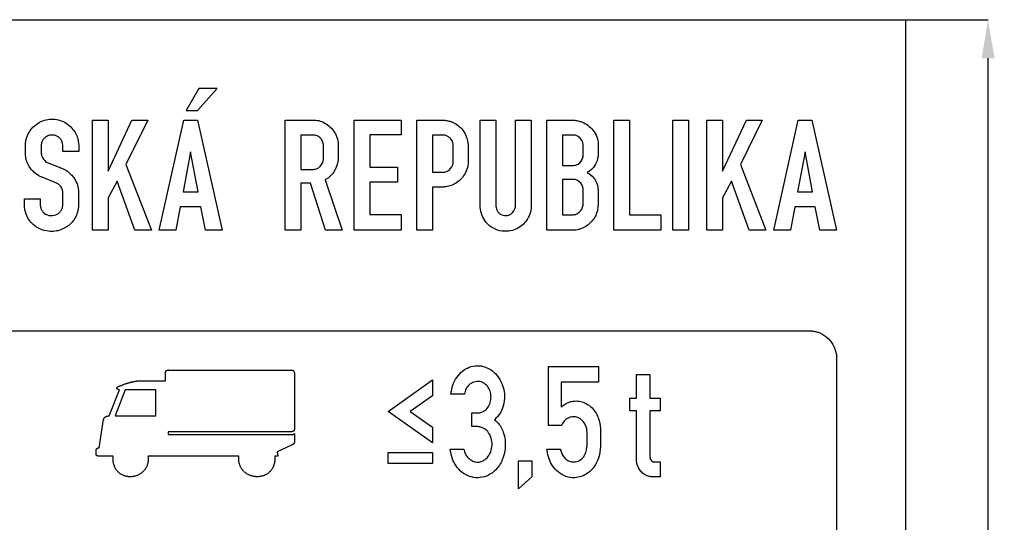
# Model space of a CAD drawing. Header units: millimetres. Extents: x -411 to 11679, y -762 to 3466.
# Tile 19 of 19: x 9892 to 11679, y 2312 to 3225. Entities that reach past the tile are written whole.
import ezdxf

# ---------------------------------------------------------------- set-up
doc = ezdxf.new("R2010")
doc.units = ezdxf.units.MM
doc.header["$LTSCALE"] = 5
doc.layers.add('Kóty', color=2, linetype='Continuous')
doc.layers.add('Značka', color=7, linetype='Continuous')
doc.styles.get("Standard").update_dxf_attribs({"font": 'romand.shx', "height": 60})
doc.dimstyles.get("Standard").update_dxf_attribs({"dimtxt": 60, "dimasz": 70, "dimexe": 0.18, "dimexo": 0.0625, "dimgap": 30, "dimtad": 1, "dimdec": 0, "dimzin": 0, "dimdsep": 46, "dimtxsty": 'Standard', "dimcen": 0.09, "dimadec": 0, "dimazin": 0, "dimtfac": 1, "dimtdec": 0, "dimtofl": 0, "dimtmove": 0, "dimatfit": 3, "dimfxl": 1, "dimtolj": 1, "dimtzin": 0, "dimarcsym": 0})

# ---------------------------------------------------------------- blocks, each defined once
blk = doc.blocks.new('*D21')
at = {"layer": 'Defpoints', "color": 0, "transparency": 16777216}
for p in [(11500, 3225), (11650, 3225), (11500, 0)]:
    blk.add_point(p, dxfattribs=at)
at = {"layer": 'Kóty', "color": 0, "lineweight": -2, "transparency": 16777216}
for p, q in [((11500.1, 3225), (11650.2, 3225)), ((11650, 70), (11650, 3155)), ((11500.1, 0), (11650.2, 0))]:
    blk.add_line(p, q, dxfattribs=at)
at = {"layer": 'Kóty', "color": 0, "transparency": 16777216}
for points in [[(11638.3, 3155), (11661.7, 3155), (11650, 3225)], [(11638.3, 70), (11661.7, 70), (11650, 0)]]:
    blk.add_solid(points, dxfattribs=at)
at = {"layer": 'Kóty', "color": 0, "transparency": 16777216, "insert": (11590, 1612.5), "char_height": 60, "attachment_point": 5, "rotation": 90}
blk.add_mtext('\\A1;min 3200', dxfattribs=at)

msp = doc.modelspace()

# ---------------------------------------------------------------- linework, layer by layer
at = {"layer": 'Značka', "color": 5}
for points in [[(9000, 0), (9000, 3225), (11500, 3225), (11500, 0), (9000, 0)], [(10194.08, 3060.32), (10214.64, 3060.32), (10250, 3099.76), (10216.72, 3099.76), (10194.08, 3060.32)], [(10023.77, 2842.52), (10023.77, 3042.5), (10052.33, 3042.5), (10052.33, 2949.81), (10095.42, 3042.5), (10124.19, 3042.5), (10084.5, 2962.17), (10130.98, 2842.52), (10100.5, 2842.52), (10068.42, 2931.65), (10052.33, 2901.6), (10052.33, 2842.52), (10023.77, 2842.52)], [(10145.15, 2842.5), (10189.5, 3042.52), (10214.54, 3042.52), (10259.27, 2842.5), (10228.85, 2842.5), (10220.56, 2885.31), (10183.33, 2885.31), (10175.27, 2842.5), (10145.15, 2842.5)], [(10498.96, 2842.5), (10498.96, 3042.5), (10584.54, 3042.5), (10584.54, 3016), (10527.36, 3016), (10527.36, 2956.94), (10577.46, 2956.94), (10577.46, 2930.15), (10527.36, 2930.15), (10527.36, 2871.02), (10584.54, 2871.02), (10584.54, 2842.5), (10498.96, 2842.5)], [(10970.25, 2842.5), (10970.25, 3042.5), (10998.84, 3042.5), (10998.84, 2870.85), (11055.98, 2870.85), (11055.98, 2842.5), (10970.25, 2842.5)], [(11077.65, 2842.5), (11077.65, 3042.5), (11106.17, 3042.5), (11106.17, 2842.5), (11077.65, 2842.5)], [(11139.5, 2842.52), (11139.5, 3042.5), (11168.06, 3042.5), (11168.06, 2949.81), (11211.15, 3042.5), (11239.92, 3042.5), (11200.23, 2962.17), (11246.71, 2842.52), (11216.23, 2842.52), (11184.15, 2931.65), (11168.06, 2901.6), (11168.06, 2842.52), (11139.5, 2842.52)], [(11260.88, 2842.5), (11305.23, 3042.52), (11330.27, 3042.52), (11375, 2842.5), (11344.59, 2842.5), (11336.29, 2885.31), (11299.06, 2885.31), (11291, 2842.5), (11260.88, 2842.5)], [(10188.42, 2912.17), (10215.75, 2912.17), (10202, 2985.21), (10188.42, 2912.17)], [(11304.15, 2912.17), (11331.48, 2912.17), (11317.73, 2985.21), (11304.15, 2912.17)], [(10560.47, 2513.57), (10641.28, 2570.71), (10641.28, 2542.14), (10600.88, 2513.57), (10641.28, 2485), (10641.28, 2456.43), (10560.47, 2513.57)], [(10064.86, 2505.75), (10138.78, 2505.75), (10138.78, 2552.77), (10083.26, 2552.77), (10064.86, 2505.75)], [(10560.47, 2439.29), (10641.28, 2439.29), (10641.28, 2419.29), (10560.47, 2419.29), (10560.47, 2439.29)], [(10797.08, 2373.33), (10797.08, 2423.67), (10821.45, 2423.67), (10821.45, 2395), (10797.08, 2373.33)]]:
    msp.add_lwpolyline(points, dxfattribs=at)
for points in [[(9928.83, 2899.85), (9928.83, 2889.08), (9928.86, 2888.57), (9928.9, 2888.06), (9930.13, 2882.27, 0.080248), (9933, 2877.06, 0.0708683), (9936.39, 2873.49, 0.0684325), (9940.6, 2870.98, 0.0721905), (9945.92, 2869.46, 0.0598657), (9951.52, 2869.37, 0.0622926), (9957.08, 2870.49, 0.0805526), (9962.04, 2873.08, 0.0821689), (9966.07, 2877.09, 0.0728795), (9968.71, 2882.15), (9969.29, 2883.91), (9969.69, 2885.71), (9969.81, 2886.47), (9969.92, 2887.23), (9969.92, 2910.62), (9969.91, 2911.48), (9969.88, 2912.33), (9969.23, 2915.72), (9967.92, 2918.96), (9966.11, 2922.09), (9963.75, 2924.79), (9961.96, 2926.26), (9959.98, 2927.48), (9959.16, 2927.91), (9958.33, 2928.31), (9932.23, 2938.83), (9931.6, 2939.07), (9930.98, 2939.31, -0.0370573), (9926.32, 2941.6), (9921.98, 2944.5, -0.0476053), (9914.83, 2950.79, -0.0533213), (9909.08, 2958.4, -0.0616367), (9904.46, 2968.15, -0.062537), (9902.35, 2978.67), (9902.28, 2979.53), (9902.21, 2980.4), (9902.21, 2997.48), (9902.22, 2998.89), (9902.27, 3000.29, -0.0521523), (9903.47, 3007.78), (9906.06, 3014.98, -0.0592717), (9911.94, 3025.18, -0.064899), (9920.1, 3033.6, -0.0704785), (9930.78, 3040.29, -0.0690162), (9942.9, 3043.81, -0.0591332), (9953.53, 3044.4, -0.0594877), (9964, 3042.48, -0.0737138), (9976.34, 3036.86, -0.0723596), (9986.58, 3027.92, -0.0587282), (9992.91, 3019.09, -0.059685), (9996.98, 3009.08), (9998.03, 3004.76), (9998.63, 3000.35), (9998.7, 2999.39), (9998.77, 2998.42), (9998.77, 2985.42), (9970.19, 2985.42), (9970.19, 2996.23), (9970.13, 2996.79), (9970.06, 2997.35), (9969.49, 3000.82), (9968.4, 3004.15, 0.0841594), (9965.52, 3008.69, 0.0706332), (9961.35, 3012.21, 0.0669176), (9956.66, 3014.55, 0.0706457), (9951.54, 3015.52, 0.0968687), (9944.23, 3014.62, 0.0977263), (9937.73, 3011.02, 0.0803587), (9933.77, 3006.8, 0.0882019), (9931.46, 3001.6), (9931.03, 2999.64), (9930.77, 2997.65), (9930.71, 2997.04), (9930.65, 2996.44), (9930.65, 2983.56), (9930.69, 2983.05), (9930.73, 2982.54), (9931.44, 2978.67), (9932.85, 2974.98), (9934.73, 2971.79), (9937.19, 2969.02), (9938.77, 2967.67), (9940.5, 2966.54), (9941.13, 2966.2), (9941.77, 2965.87), (9963.44, 2957.19), (9964.12, 2956.86), (9964.81, 2956.54), (9969.49, 2954.53), (9974.08, 2952.37, -0.0464547), (9979.77, 2948.73), (9984.81, 2944.17, -0.0425651), (9990.12, 2937.81, -0.0477255), (9994.19, 2930.62, -0.0473601), (9997.02, 2922.69), (9998.42, 2914.4), (9998.48, 2913.73), (9998.54, 2913.06), (9998.54, 2887.69), (9998.49, 2887.15), (9998.44, 2886.6), (9997.74, 2880.98), (9996.54, 2875.44, -0.0699141), (9991.99, 2864.52, -0.0663753), (9984.63, 2855.15, -0.0600148), (9976.22, 2848.25, -0.0584959), (9966.48, 2843.54, -0.0603068), (9955.37, 2840.87, -0.0589014), (9943.9, 2840.9, -0.0774659), (9929.19, 2844.66, -0.0828738), (9916.4, 2852.83, -0.0708488), (9908.05, 2862.16, -0.0727228), (9902.71, 2873.37), (9901.12, 2879.55), (9900.29, 2885.85), (9900.24, 2886.51), (9900.19, 2887.17), (9900.19, 2899.85), (9928.83, 2899.85)], [(10373.56, 2842.52), (10373.56, 3042.5), (10426.02, 3042.5, -0.00252338), (10427.38, 3042.49, -0.00813019), (10428.73, 3042.46, -0.083772), (10440.21, 3039.91, -0.0686112), (10450.6, 3033.96, -0.0685451), (10459.78, 3025.39, -0.0720567), (10466.15, 3014.75), (10468.49, 3008.3), (10469.94, 3001.6), (10470.09, 3000.66), (10470.23, 2999.71), (10470.23, 2972.33), (10470.09, 2971.16), (10469.94, 2969.98), (10468.29, 2961.85), (10465.33, 2954.1), (10461.3, 2947.29, -0.045045), (10456.04, 2941.35), (10452.29, 2938.05), (10448.21, 2935.19), (10447.19, 2934.56), (10446.17, 2933.94), (10477.29, 2842.52), (10446.79, 2842.52), (10420, 2928.04), (10402.23, 2928.04), (10402.23, 2842.52), (10373.56, 2842.52)], [(10612.88, 2842.52), (10612.88, 3042.5), (10661.46, 3042.5), (10662.51, 3042.42), (10663.56, 3042.33, -0.0411789), (10671.17, 3040.99, -0.0447111), (10678.46, 3038.35, -0.0661202), (10688.18, 3032.48, -0.0645554), (10696.08, 3024.29), (10700.52, 3017.46), (10703.56, 3009.96), (10704.76, 3005.29), (10705.54, 3000.54), (10705.68, 2999.45), (10705.81, 2998.35), (10705.81, 2965.62), (10705.82, 2965.1), (10705.81, 2964.58, -0.0645518), (10704.59, 2956.35), (10701.54, 2948.48, -0.0589135), (10695.46, 2938.52, -0.0700114), (10687.15, 2930.52, -0.0633841), (10677.86, 2925.11, -0.0514518), (10667.56, 2921.94), (10665.13, 2921.47), (10662.69, 2921.19), (10661.42, 2921.13), (10660.15, 2921.1), (10641.33, 2921.1), (10641.33, 2842.52), (10612.88, 2842.52)], [(10727.48, 3042.5), (10755.98, 3042.5), (10755.98, 2887.73), (10756.03, 2887.02), (10756.08, 2886.31), (10757.32, 2881.05), (10759.98, 2876.33), (10763.08, 2873.06, 0.0699417), (10766.94, 2870.75, 0.0785404), (10771.91, 2869.38, 0.0781207), (10777.06, 2869.6, 0.0795718), (10782.11, 2871.33, 0.0719254), (10786.46, 2874.5), (10789.18, 2877.65), (10790.94, 2881.33), (10791.45, 2883.34), (10791.79, 2885.4), (10791.88, 2885.94), (10791.96, 2886.48), (10791.96, 3042.5), (10820.44, 3042.5), (10820.44, 2885.6), (10820.43, 2884.75), (10820.42, 2883.9), (10819.61, 2877.72), (10817.75, 2871.71, -0.0655104), (10811.9, 2860.51, -0.0715141), (10803.27, 2851.31, -0.0754154), (10792.35, 2844.48, -0.0739115), (10779.83, 2841.12, -0.0916775), (10763.38, 2841.77, -0.0962562), (10748.33, 2848.31, -0.0816738), (10738.06, 2857.48, -0.0765932), (10731.13, 2869.33), (10728.71, 2876.66), (10727.58, 2884.25), (10727.53, 2885.07), (10727.48, 2885.9), (10727.48, 3042.5)], [(10848.79, 2842.5), (10848.79, 3042.5), (10897.69, 3042.5), (10898.6, 3042.4), (10899.5, 3042.29, -0.0258967), (10905.94, 3041.18, -0.0351639), (10912.19, 3039.29, -0.0748305), (10923.36, 3033.26, -0.0704432), (10932.52, 3024.13, -0.0786978), (10939.55, 3012.11, -0.101514), (10941.92, 2998.77), (10941.92, 2998.28), (10941.92, 2997.79), (10941.92, 2978.02), (10941.86, 2977.54), (10941.79, 2977.06), (10941.12, 2972.86), (10940.08, 2968.73), (10937.4, 2962.41), (10933.42, 2956.77), (10929.96, 2953.17), (10926.02, 2950.15), (10923.94, 2948.85), (10921.81, 2947.62), (10923.93, 2946.37), (10926, 2945.04), (10931, 2941.03), (10935.21, 2936.19), (10938.6, 2930.51), (10940.71, 2924.27), (10941.26, 2921.45), (10941.61, 2918.6), (10941.67, 2917.94), (10941.73, 2917.27), (10941.73, 2887.21), (10941.68, 2886.46), (10941.63, 2885.71), (10940.59, 2878.66), (10938.48, 2871.85, -0.0589461), (10934.03, 2863.29, -0.0541529), (10927.75, 2855.9, -0.0570342), (10919.57, 2849.4, -0.0592647), (10910.15, 2844.98, -0.0348489), (10904.54, 2843.39, -0.036603), (10898.79, 2842.62), (10897.48, 2842.55), (10896.17, 2842.5), (10848.79, 2842.5)], [(10402.23, 3015.48), (10402.23, 2953.17), (10424.04, 2953.17), (10424.8, 2953.19), (10425.56, 2953.23, 0.0895706), (10431.93, 2954.88, 0.0957603), (10437.29, 2958.69), (10439.94, 2961.87), (10441.86, 2965.54), (10442.81, 2968.15), (10443.36, 2970.85), (10443.43, 2971.57), (10443.48, 2972.29), (10443.48, 2996.19), (10443.42, 2996.84), (10443.36, 2997.5), (10442.78, 3000.82), (10441.69, 3004.02), (10439.51, 3007.83), (10436.46, 3011), (10433.3, 3013.18, 0.0528584), (10429.77, 3014.65), (10427.47, 3015.21, 0.0347443), (10425.13, 3015.46), (10424.3, 3015.48), (10423.48, 3015.48), (10402.23, 3015.48)], [(10641.19, 3015.48), (10641.19, 2947.96), (10659.21, 2947.96, 0.00352161), (10660.04, 2947.97), (10660.88, 2948, 0.0692047), (10665.66, 2948.97, 0.0667948), (10670.04, 2951.19, 0.0622436), (10673.55, 2954.08), (10676.25, 2957.73), (10678.04, 2961.64), (10678.88, 2965.83), (10678.92, 2966.39), (10678.96, 2966.94), (10678.96, 2997.21), (10678.87, 2998.22), (10678.75, 2999.23), (10677.31, 3004.11), (10674.54, 3008.44, 0.0763804), (10670.48, 3012.17, 0.0732031), (10665.52, 3014.54), (10663.32, 3015.15, 0.0366988), (10661.06, 3015.44), (10660.19, 3015.47), (10659.31, 3015.48), (10641.19, 3015.48)], [(10877.44, 3015.48), (10877.44, 2960.15), (10895.88, 2960.15), (10896.57, 2960.2), (10897.27, 2960.27, 0.0463468), (10901.62, 2961.11, 0.0707589), (10905.63, 2962.92), (10908.71, 2965.32), (10911.21, 2968.37), (10912.72, 2970.83), (10913.88, 2973.46), (10914.52, 2975.6), (10914.9, 2977.81), (10914.95, 2978.31), (10915, 2978.81), (10915, 2996.69), (10914.94, 2997.25), (10914.88, 2997.81), (10914.02, 3001.99), (10912.36, 3005.9), (10909.46, 3009.82), (10905.56, 3012.85), (10902, 3014.59, 0.06834), (10898.17, 3015.4), (10897.19, 3015.46), (10896.21, 3015.48), (10877.44, 3015.48)], [(10877.44, 2935.04), (10877.44, 2870.83), (10895.52, 2870.85), (10896.11, 2870.87), (10896.69, 2870.9, 0.0526488), (10900.58, 2871.53, 0.0591989), (10904.25, 2873), (10907.63, 2875.27), (10910.44, 2878.23), (10912.4, 2881.11), (10913.86, 2884.27), (10914.48, 2886.21), (10914.86, 2888.21), (10914.93, 2888.84), (10914.98, 2889.48), (10914.98, 2915.46), (10914.94, 2916.51), (10914.88, 2917.56), (10914.21, 2921.05), (10912.88, 2924.37), (10910.42, 2928.25), (10907.11, 2931.33), (10904.69, 2932.81), (10902.08, 2933.96), (10900.26, 2934.59), (10898.38, 2934.96), (10897.43, 2935.03), (10896.48, 2935.04), (10877.44, 2935.04)], [(9175, 2660), (11325, 2660), (11325.2, 2660), (11325.39, 2660, -0.0321942), (11331.85, 2659.55, -0.0355118), (11338.19, 2658.23, -0.0363451), (11344.33, 2656.15), (11350.11, 2653.24), (11355.5, 2649.64), (11360.36, 2645.36), (11364.65, 2640.5), (11368.24, 2635.11), (11371.13, 2629.33), (11373.23, 2623.19), (11374.57, 2616.85), (11375, 2610.39), (11375, 2610.2), (11375, 2610), (11375, 1335)], [(10697.97, 2445.06), (10698.62, 2442.73), (10699.35, 2440.42), (10702.65, 2433.69, 0.0697336), (10707.6, 2427.98, 0.0825448), (10714.38, 2423.46, 0.0995801), (10722.21, 2421.62, 0.0931066), (10729.58, 2422.53, 0.0814393), (10736.25, 2425.9, 0.101092), (10743.45, 2433.43, 0.075204), (10747.69, 2443.12, 0.0830691), (10749.39, 2455.57, 0.0927565), (10746.72, 2467.79, 0.0842191), (10741.42, 2476.9, 0.104839), (10733.31, 2483.35), (10729.23, 2485.06, 0.0506308), (10724.9, 2485.92), (10723.94, 2486), (10722.97, 2486.06), (10712.49, 2486.06), (10712.49, 2511.06), (10723.34, 2511.06), (10724.27, 2511.03), (10725.19, 2511.02, 0.10519), (10731.97, 2512.7, 0.0794982), (10737.88, 2516.79, 0.100459), (10744.15, 2525.05, 0.083412), (10747.06, 2535.02, 0.0814025), (10747.04, 2545.38, 0.09158), (10743.53, 2555.13, 0.0924747), (10737.46, 2562.73, 0.116351), (10728.99, 2567.21, 0.122181), (10719.03, 2567.61, 0.113914), (10709.82, 2563.5, 0.105724), (10703.16, 2556.33, 0.0858332), (10699.65, 2547.29), (10699.4, 2546.15), (10699.17, 2545), (10674.56, 2545), (10675.23, 2549.33), (10676.05, 2553.65, -0.0619163), (10681.19, 2568.49, -0.0763996), (10690.21, 2581.44, -0.0790081), (10701.41, 2590.72, -0.090164), (10714.95, 2595.77, -0.0913962), (10729.41, 2596.12, -0.0860252), (10743.16, 2591.48, -0.0900138), (10756.15, 2581.6, -0.0745568), (10765.33, 2568.04, -0.0684999), (10770.6, 2553.19, -0.0665314), (10771.72, 2537.35, -0.0782207), (10768.3, 2519.38, -0.102335), (10759.08, 2504.08), (10756.45, 2501.28), (10753.68, 2498.6), (10756.25, 2496.35), (10758.73, 2494, -0.0578642), (10765.26, 2485.57, -0.0525049), (10769.83, 2475.88, -0.0655459), (10773.14, 2461.58, -0.0527449), (10773, 2446.73, -0.0760537), (10767.94, 2425.59, -0.103115), (10756.02, 2407.75, -0.0869775), (10743.12, 2398.02, -0.0962115), (10727.68, 2393.5, -0.0946055), (10712.07, 2394.58, -0.0884987), (10697.81, 2401.12, -0.0831093), (10686.25, 2411.78, -0.0695593), (10678.4, 2425.4), (10675.5, 2433.59), (10673.8, 2442.06), (10673.6, 2443.56), (10673.42, 2445.06), (10697.97, 2445.06)], [(10873.56, 2444.87), (10873.86, 2443.59), (10874.18, 2442.31), (10876.87, 2435.17, 0.0763648), (10881.29, 2428.96, 0.081327), (10886.71, 2424.57, 0.0886803), (10893.31, 2422.21, 0.12123), (10903.56, 2422.72, 0.120111), (10912.43, 2427.77, 0.0775049), (10916.72, 2432.83), (10919.57, 2438.85), (10921.07, 2443.95), (10921.73, 2449.17), (10921.78, 2450.58), (10921.78, 2452), (10921.78, 2476.25), (10921.6, 2479.07), (10921.25, 2481.85), (10919.51, 2487.58), (10916.51, 2492.9, 0.0670982), (10911.42, 2498.72, 0.0942354), (10904.89, 2502.58, 0.11075), (10896.38, 2503.91, 0.101978), (10887.89, 2501.63, 0.0970847), (10880.95, 2496.66, 0.0942698), (10876.42, 2489.63), (10876.04, 2488.74), (10875.69, 2487.85), (10851.82, 2487.85), (10851.82, 2595), (10942.89, 2595), (10942.89, 2566.48), (10874.57, 2566.48), (10874.57, 2521.48), (10877.37, 2523.72), (10880.26, 2525.83, -0.0560786), (10888.18, 2530, -0.0625126), (10896.89, 2532.21, -0.0774674), (10907.86, 2532.16, -0.0736407), (10918.37, 2528.85, -0.0775038), (10928.7, 2522.11, -0.0681812), (10936.7, 2512.69, -0.0557792), (10941.92, 2502.7, -0.0466013), (10945, 2491.88), (10945.74, 2487.4), (10946.03, 2482.9), (10946.03, 2482.29), (10946.03, 2481.69), (10946.03, 2449.58), (10946, 2448.16), (10945.96, 2446.73), (10944.87, 2437.64), (10942.4, 2428.75, -0.0724014), (10934.75, 2413.56, -0.0898703), (10922.76, 2401.62, -0.0741932), (10911.84, 2395.66, -0.0795938), (10899.65, 2393.25, -0.100446), (10883.47, 2395.59, -0.0924763), (10869.23, 2403.79, -0.0781634), (10859.32, 2414.6, -0.0635624), (10852.83, 2427.71), (10850.62, 2434.9), (10849.34, 2442.27), (10849.2, 2443.57), (10849.07, 2444.87), (10873.56, 2444.87)], [(10289.44, 2432.33), (10125.07, 2432.33), (10125.07, 2432.27), (10125.07, 2432.21), (10125.1, 2431.76), (10125.12, 2431.32), (10125.14, 2430.9), (10125.16, 2430.47), (10125.17, 2430.05), (10125.19, 2429.63), (10125.19, 2429.29), (10125.2, 2428.95), (10125.21, 2428.59), (10125.21, 2428.23), (10125.21, 2428.16), (10125.21, 2428.1), (10125.21, 2427.86), (10125.2, 2427.62), (10125.19, 2427.14), (10125.18, 2426.66), (10125.11, 2425.47), (10125.01, 2424.27), (10124.82, 2422.68), (10124.55, 2421.09), (10124.22, 2419.53), (10123.8, 2417.98), (10123.42, 2416.75), (10122.99, 2415.55), (10122.36, 2414.07), (10121.67, 2412.63), (10120.97, 2411.25), (10120.2, 2409.91), (10119.5, 2408.82), (10118.75, 2407.77), (10117.95, 2406.76), (10117.11, 2405.78), (10116.41, 2405.02), (10115.68, 2404.29), (10114.73, 2403.42), (10113.75, 2402.58), (10112.59, 2401.65), (10111.39, 2400.78), (10110.35, 2400.1), (10109.29, 2399.46), (10108.21, 2398.87), (10107.1, 2398.31), (10106.2, 2397.9), (10105.29, 2397.52), (10104.13, 2397.09), (10102.96, 2396.69), (10101.56, 2396.26), (10100.13, 2395.89), (10098.94, 2395.63), (10097.73, 2395.41), (10096.52, 2395.24), (10095.3, 2395.12), (10094.33, 2395.05), (10093.35, 2395.02, -0.00936993), (10092.12, 2395.01), (10090.9, 2395.05), (10089.45, 2395.13), (10088, 2395.28), (10086.8, 2395.45), (10085.6, 2395.67), (10084.42, 2395.93), (10083.25, 2396.24), (10082.32, 2396.52), (10081.4, 2396.84), (10080.26, 2397.27), (10079.14, 2397.75), (10077.81, 2398.37), (10076.5, 2399.06), (10075.44, 2399.68), (10074.41, 2400.35), (10073.41, 2401.06), (10072.45, 2401.82), (10071.7, 2402.45), (10070.97, 2403.12), (10070.11, 2403.98), (10069.28, 2404.88), (10068.42, 2405.88), (10067.6, 2406.92), (10066.96, 2407.82), (10066.36, 2408.74), (10065.79, 2409.69), (10065.26, 2410.65), (10064.86, 2411.44), (10064.48, 2412.24), (10064.05, 2413.25), (10063.64, 2414.28), (10063.06, 2415.9), (10062.56, 2417.55), (10062.2, 2418.94), (10061.9, 2420.34), (10061.66, 2421.76), (10061.48, 2423.18), (10061.37, 2424.32), (10061.31, 2425.46), (10061.3, 2426.89), (10061.32, 2428.31), (10061.33, 2428.82), (10061.34, 2429.33), (10061.35, 2429.71), (10061.37, 2430.1), (10061.39, 2430.48), (10061.41, 2430.86), (10061.43, 2431.17), (10061.45, 2431.48), (10061.47, 2431.84), (10061.5, 2432.2), (10061.5, 2432.27), (10061.5, 2432.33), (10036.28, 2432.34), (10036.28, 2432.34), (10036.27, 2432.34), (10036.23, 2432.34), (10036.19, 2432.33), (10036.15, 2432.33), (10036.12, 2432.33), (10036.08, 2432.33), (10036.04, 2432.33), (10036.01, 2432.33), (10035.98, 2432.33), (10035.94, 2432.33), (10035.9, 2432.33), (10035.63, 2432.33), (10035.36, 2432.34), (10035.14, 2432.34), (10034.91, 2432.35), (10034.69, 2432.37), (10034.46, 2432.39), (10034.28, 2432.4), (10034.1, 2432.43), (10033.88, 2432.46), (10033.66, 2432.51), (10033.5, 2432.54), (10033.34, 2432.57), (10033.21, 2432.6), (10033.08, 2432.64), (10032.95, 2432.68), (10032.83, 2432.72), (10032.73, 2432.76), (10032.63, 2432.8), (10032.5, 2432.85), (10032.38, 2432.9), (10032.29, 2432.95), (10032.2, 2432.99), (10032.12, 2433.04), (10032.05, 2433.08), (10031.97, 2433.12), (10031.9, 2433.17), (10031.84, 2433.21), (10031.79, 2433.25), (10031.72, 2433.3), (10031.66, 2433.36), (10031.58, 2433.42), (10031.51, 2433.48), (10031.45, 2433.54), (10031.39, 2433.59), (10031.34, 2433.65), (10031.29, 2433.71), (10031.24, 2433.76), (10031.2, 2433.81), (10031.16, 2433.88), (10031.11, 2433.94), (10031.05, 2434.02), (10031, 2434.1), (10030.96, 2434.17), (10030.92, 2434.25), (10030.88, 2434.32), (10030.85, 2434.39), (10030.82, 2434.45), (10030.8, 2434.51), (10030.77, 2434.59), (10030.74, 2434.66), (10030.71, 2434.75), (10030.68, 2434.83), (10030.66, 2434.9), (10030.64, 2434.97), (10030.62, 2435.04), (10030.6, 2435.11), (10030.59, 2435.17), (10030.58, 2435.23), (10030.56, 2435.3), (10030.55, 2435.37), (10030.53, 2435.48), (10030.52, 2435.59), (10030.51, 2435.68), (10030.5, 2435.77), (10030.49, 2435.86), (10030.48, 2435.95), (10030.48, 2436.02), (10030.47, 2436.09), (10030.47, 2436.18), (10030.47, 2436.27), (10030.47, 2436.3), (10030.47, 2436.33), (10030.47, 2436.36), (10030.47, 2436.39), (10030.47, 2436.41), (10030.47, 2436.44), (10030.47, 2436.46), (10030.47, 2436.48), (10030.47, 2436.51), (10030.47, 2436.54), (10030.47, 2436.62), (10030.47, 2436.71), (10030.47, 2436.88), (10030.47, 2437.05), (10030.47, 2437.47), (10030.47, 2437.9), (10030.47, 2438.47), (10030.47, 2439.04), (10030.47, 2439.61), (10030.47, 2440.17), (10030.47, 2440.63), (10030.47, 2441.08), (10030.47, 2441.65), (10030.47, 2442.22), (10030.47, 2442.46), (10030.48, 2442.7), (10030.49, 2442.9), (10030.5, 2443.1), (10030.52, 2443.29), (10030.55, 2443.49), (10030.57, 2443.65), (10030.59, 2443.81), (10030.63, 2444), (10030.68, 2444.19), (10030.71, 2444.33), (10030.75, 2444.47), (10030.78, 2444.58), (10030.82, 2444.69), (10030.85, 2444.81), (10030.9, 2444.92), (10030.93, 2445), (10030.97, 2445.09), (10031.02, 2445.2), (10031.08, 2445.3), (10031.14, 2445.41), (10031.2, 2445.52), (10031.25, 2445.61), (10031.31, 2445.7), (10031.37, 2445.78), (10031.44, 2445.87), (10031.49, 2445.93), (10031.54, 2446), (10031.62, 2446.07), (10031.69, 2446.15), (10031.78, 2446.23), (10031.87, 2446.32), (10031.95, 2446.38), (10032.03, 2446.45), (10032.11, 2446.51), (10032.2, 2446.56), (10032.27, 2446.61), (10032.34, 2446.65), (10032.43, 2446.7), (10032.52, 2446.75), (10032.64, 2446.81), (10032.76, 2446.87), (10032.86, 2446.92), (10032.97, 2446.96), (10033.07, 2447), (10033.18, 2447.03), (10033.27, 2447.06), (10033.35, 2447.08), (10033.46, 2447.11), (10033.57, 2447.14), (10033.65, 2447.16), (10033.74, 2447.18), (10033.81, 2447.2), (10033.88, 2447.21), (10033.95, 2447.22), (10034.02, 2447.23), (10034.07, 2447.24), (10034.13, 2447.25), (10034.2, 2447.26), (10034.27, 2447.27), (10034.4, 2447.29), (10034.53, 2447.31), (10034.64, 2447.32), (10034.75, 2447.33), (10034.86, 2447.34), (10034.96, 2447.34), (10035.05, 2447.35), (10035.14, 2447.35), (10035.25, 2447.36), (10035.36, 2447.36), (10035.4, 2447.36), (10035.44, 2447.36), (10035.47, 2447.36), (10035.51, 2447.37), (10035.55, 2447.37), (10035.58, 2447.37), (10035.61, 2447.37), (10035.64, 2447.37), (10035.67, 2447.37), (10035.7, 2447.37), (10035.71, 2447.37), (10035.71, 2447.37), (10044.04, 2498.86), (10044.04, 2498.88), (10044.05, 2498.89), (10044.05, 2498.9), (10044.05, 2498.93), (10044.06, 2498.96), (10044.08, 2499.02), (10044.09, 2499.09), (10044.11, 2499.17), (10044.13, 2499.26), (10044.15, 2499.35), (10044.17, 2499.44), (10044.18, 2499.51), (10044.2, 2499.58), (10044.22, 2499.65), (10044.23, 2499.72), (10044.24, 2499.74), (10044.24, 2499.75), (10044.27, 2499.81), (10044.29, 2499.88), (10044.34, 2500), (10044.38, 2500.13), (10044.5, 2500.43), (10044.62, 2500.73), (10044.78, 2501.11), (10044.96, 2501.48), (10045.16, 2501.84), (10045.38, 2502.18), (10045.57, 2502.46), (10045.79, 2502.71), (10046.05, 2502.99), (10046.32, 2503.25), (10046.38, 2503.3), (10046.43, 2503.34), (10046.43, 2503.35), (10046.44, 2503.35), (10046.45, 2503.36), (10046.45, 2503.36), (10046.46, 2503.37), (10046.47, 2503.38), (10046.48, 2503.39), (10046.5, 2503.4), (10046.5, 2503.4), (10046.51, 2503.41), (10046.52, 2503.42), (10046.53, 2503.43), (10046.62, 2503.49), (10046.7, 2503.56), (10046.88, 2503.68), (10047.06, 2503.8), (10047.54, 2504.08), (10048.03, 2504.32), (10048.74, 2504.6), (10049.47, 2504.83), (10050.23, 2505.02), (10051, 2505.17), (10051.6, 2505.27), (10052.21, 2505.34), (10052.83, 2505.4), (10053.45, 2505.44), (10053.56, 2505.45), (10053.66, 2505.45), (10053.67, 2505.45), (10053.68, 2505.46), (10053.71, 2505.46), (10053.73, 2505.46), (10053.78, 2505.47), (10053.84, 2505.47), (10053.91, 2505.48), (10053.99, 2505.48), (10054.06, 2505.49), (10054.14, 2505.49), (10054.2, 2505.49), (10054.26, 2505.5), (10054.32, 2505.5), (10054.39, 2505.5), (10054.4, 2505.5), (10054.41, 2505.5), (10072.99, 2553.05), (10072.98, 2553.05), (10072.98, 2553.05), (10072.93, 2553.04), (10072.89, 2553.04), (10072.85, 2553.04), (10072.82, 2553.04), (10072.78, 2553.03), (10072.74, 2553.03), (10072.7, 2553.03), (10072.67, 2553.03), (10072.63, 2553.03), (10072.59, 2553.03, -0.0048525), (10072.34, 2553.03), (10072.09, 2553.04), (10071.88, 2553.05), (10071.67, 2553.08), (10071.46, 2553.11), (10071.26, 2553.15), (10071.09, 2553.19), (10070.93, 2553.23), (10070.73, 2553.29), (10070.53, 2553.36), (10070.35, 2553.42), (10070.18, 2553.49), (10070.04, 2553.55), (10069.91, 2553.62), (10069.77, 2553.69), (10069.64, 2553.77), (10069.54, 2553.83), (10069.44, 2553.9), (10069.32, 2553.99), (10069.2, 2554.09), (10069.11, 2554.16), (10069.02, 2554.24), (10068.96, 2554.31), (10068.89, 2554.38), (10068.83, 2554.45), (10068.76, 2554.52), (10068.72, 2554.58), (10068.67, 2554.64), (10068.62, 2554.72), (10068.57, 2554.8), (10068.51, 2554.89), (10068.46, 2554.99), (10068.43, 2555.07), (10068.39, 2555.15), (10068.36, 2555.23), (10068.34, 2555.32), (10068.32, 2555.38), (10068.3, 2555.45), (10068.29, 2555.54), (10068.28, 2555.63), (10068.27, 2555.74), (10068.26, 2555.85), (10068.26, 2555.94), (10068.27, 2556.03), (10068.28, 2556.12), (10068.3, 2556.22), (10068.32, 2556.29), (10068.34, 2556.36), (10068.36, 2556.45), (10068.39, 2556.54), (10068.44, 2556.66), (10068.5, 2556.78), (10068.55, 2556.88), (10068.6, 2556.98), (10068.66, 2557.08), (10068.73, 2557.17), (10068.78, 2557.24), (10068.84, 2557.31), (10068.91, 2557.4), (10068.98, 2557.48), (10069.1, 2557.61), (10069.23, 2557.74), (10069.34, 2557.84), (10069.45, 2557.94), (10069.56, 2558.03), (10069.68, 2558.12), (10069.77, 2558.19), (10069.87, 2558.26), (10069.99, 2558.35), (10070.11, 2558.43), (10070.38, 2558.6), (10070.66, 2558.77), (10070.89, 2558.9), (10071.13, 2559.02), (10071.37, 2559.14), (10071.61, 2559.25), (10071.81, 2559.34), (10072, 2559.42), (10072.25, 2559.52), (10072.5, 2559.61), (10072.59, 2559.64), (10072.67, 2559.67), (10072.74, 2559.7), (10072.82, 2559.72), (10072.89, 2559.75), (10072.96, 2559.77), (10073.02, 2559.79), (10073.07, 2559.81), (10073.14, 2559.84), (10073.22, 2559.86), (10073.28, 2559.89), (10073.35, 2559.91), (10073.4, 2559.93), (10073.46, 2559.95), (10073.51, 2559.96), (10073.56, 2559.98), (10073.61, 2560), (10073.65, 2560.01), (10073.71, 2560.03), (10073.76, 2560.05), (10073.91, 2560.1), (10074.05, 2560.16), (10074.18, 2560.2), (10074.3, 2560.24), (10074.42, 2560.29), (10074.54, 2560.33), (10074.64, 2560.37), (10074.74, 2560.41), (10074.86, 2560.45), (10074.98, 2560.5), (10075.43, 2560.67), (10075.89, 2560.84), (10076.27, 2560.98), (10076.64, 2561.13), (10077.02, 2561.27), (10077.4, 2561.42), (10077.7, 2561.53), (10078, 2561.65), (10078.38, 2561.79), (10078.76, 2561.94), (10079.53, 2562.23), (10080.31, 2562.52), (10080.95, 2562.76), (10081.6, 2563), (10082.25, 2563.23), (10082.9, 2563.46), (10083.42, 2563.65), (10083.94, 2563.83), (10084.59, 2564.05), (10085.24, 2564.27), (10086.17, 2564.59), (10087.11, 2564.89), (10087.89, 2565.14), (10088.67, 2565.38), (10089.45, 2565.61), (10090.24, 2565.84), (10090.87, 2566.02), (10091.5, 2566.2), (10092.29, 2566.41), (10093.08, 2566.61), (10093.92, 2566.82), (10094.76, 2567.03), (10095.46, 2567.19), (10096.16, 2567.35), (10096.87, 2567.51), (10097.57, 2567.65), (10098.14, 2567.77), (10098.71, 2567.88), (10099.41, 2568.01), (10100.12, 2568.14), (10101.08, 2568.3), (10102.04, 2568.47), (10102.84, 2568.6), (10103.64, 2568.72), (10104.44, 2568.83), (10105.24, 2568.93), (10105.89, 2569.01), (10106.53, 2569.07), (10107.22, 2569.13), (10107.9, 2569.18), (10108.02, 2569.18), (10108.15, 2569.19), (10108.17, 2569.19), (10108.19, 2569.19), (10108.23, 2569.2), (10108.28, 2569.2), (10108.39, 2569.2), (10108.5, 2569.21), (10108.64, 2569.22), (10108.79, 2569.23), (10108.94, 2569.23), (10109.08, 2569.24), (10109.2, 2569.25), (10109.32, 2569.25), (10109.44, 2569.26), (10109.57, 2569.27), (10109.59, 2569.27), (10109.61, 2569.27), (10156.33, 2569.27), (10156.33, 2582.79), (10156.33, 2582.79), (10156.33, 2582.8), (10156.33, 2582.85), (10156.33, 2582.89), (10156.33, 2582.94), (10156.33, 2582.98), (10156.33, 2583.03), (10156.33, 2583.07), (10156.34, 2583.11), (10156.34, 2583.15), (10156.34, 2583.19), (10156.34, 2583.24), (10156.35, 2583.53), (10156.37, 2583.81), (10156.38, 2584.05), (10156.41, 2584.29), (10156.44, 2584.53), (10156.47, 2584.77), (10156.5, 2584.96), (10156.54, 2585.15), (10156.59, 2585.38), (10156.65, 2585.62), (10156.7, 2585.78), (10156.74, 2585.94), (10156.79, 2586.07), (10156.83, 2586.2), (10156.88, 2586.32), (10156.94, 2586.45), (10156.98, 2586.55), (10157.03, 2586.65), (10157.09, 2586.77), (10157.16, 2586.89), (10157.22, 2586.99), (10157.29, 2587.1), (10157.35, 2587.18), (10157.41, 2587.27), (10157.47, 2587.35), (10157.54, 2587.43), (10157.6, 2587.49), (10157.65, 2587.55), (10157.72, 2587.62), (10157.8, 2587.69), (10157.89, 2587.77), (10157.98, 2587.85), (10158.06, 2587.91), (10158.15, 2587.97), (10158.23, 2588.03), (10158.32, 2588.08), (10158.39, 2588.12), (10158.46, 2588.16), (10158.55, 2588.21), (10158.64, 2588.25), (10158.78, 2588.32), (10158.92, 2588.38), (10159.05, 2588.43), (10159.17, 2588.47), (10159.3, 2588.51), (10159.42, 2588.55), (10159.52, 2588.58), (10159.63, 2588.6), (10159.75, 2588.63), (10159.88, 2588.66), (10160.01, 2588.68), (10160.14, 2588.71), (10160.25, 2588.72), (10160.35, 2588.74), (10160.46, 2588.75), (10160.57, 2588.76), (10160.66, 2588.77), (10160.74, 2588.78), (10160.85, 2588.79), (10160.96, 2588.8), (10161.16, 2588.82), (10161.35, 2588.83), (10161.52, 2588.83), (10161.68, 2588.84), (10161.85, 2588.84), (10162.01, 2588.85), (10162.15, 2588.85), (10162.28, 2588.85), (10162.42, 2588.84), (10162.56, 2588.84), (10162.58, 2588.84), (10162.61, 2588.84), (10385.72, 2588.84), (10385.86, 2588.84), (10385.99, 2588.83), (10386.8, 2588.71), (10387.56, 2588.42), (10388.19, 2588.04), (10388.74, 2587.55), (10389.27, 2586.91), (10389.7, 2586.2), (10390.01, 2585.5), (10390.23, 2584.77), (10390.4, 2583.99), (10390.47, 2583.19), (10390.47, 2583.07), (10390.47, 2582.95), (10390.47, 2582.94), (10390.47, 2581.43), (10390.47, 2579.92), (10390.47, 2576.89), (10390.47, 2573.87), (10390.47, 2566.31), (10390.47, 2558.76), (10390.47, 2548.68), (10390.47, 2538.6), (10390.47, 2528.53), (10390.47, 2518.45), (10390.47, 2510.39), (10390.47, 2502.33), (10390.47, 2493.76), (10390.47, 2485.2), (10390.47, 2483.69), (10390.47, 2482.18), (10390.47, 2482.14), (10390.47, 2482.11), (10390.47, 2482.05), (10390.47, 2481.98), (10390.47, 2481.83), (10390.46, 2481.67), (10390.45, 2481.45), (10390.44, 2481.24), (10390.42, 2481.03), (10390.4, 2480.82), (10390.38, 2480.65), (10390.35, 2480.48), (10390.31, 2480.27), (10390.27, 2480.07), (10390.24, 2479.93), (10390.2, 2479.78), (10390.17, 2479.67), (10390.13, 2479.55), (10390.09, 2479.44), (10390.05, 2479.33), (10390.01, 2479.24), (10389.97, 2479.15), (10389.92, 2479.04), (10389.86, 2478.93), (10389.79, 2478.81), (10389.72, 2478.69), (10389.66, 2478.6), (10389.59, 2478.5), (10389.52, 2478.41), (10389.44, 2478.32), (10389.38, 2478.25), (10389.32, 2478.19), (10389.23, 2478.1), (10389.15, 2478.03), (10389.03, 2477.92), (10388.91, 2477.83), (10388.81, 2477.75), (10388.71, 2477.68), (10388.6, 2477.61), (10388.49, 2477.55), (10388.4, 2477.5), (10388.31, 2477.45), (10388.19, 2477.4), (10388.07, 2477.34), (10387.9, 2477.27), (10387.72, 2477.2), (10387.57, 2477.15), (10387.42, 2477.1), (10387.27, 2477.06), (10387.12, 2477.02), (10387, 2476.99), (10386.87, 2476.96), (10386.72, 2476.93), (10386.56, 2476.9), (10386.27, 2476.84), (10385.97, 2476.8), (10385.72, 2476.77), (10385.46, 2476.74), (10385.21, 2476.72), (10384.96, 2476.7), (10384.76, 2476.69), (10384.56, 2476.69), (10384.31, 2476.68), (10384.05, 2476.68), (10383.99, 2476.68), (10383.93, 2476.68), (10383.87, 2476.68), (10383.82, 2476.67), (10383.77, 2476.67), (10383.72, 2476.67), (10383.67, 2476.67), (10383.63, 2476.67), (10383.59, 2476.67), (10383.54, 2476.67), (10383.53, 2476.67), (10383.53, 2476.67), (10161.01, 2476.69), (10161.01, 2471.91), (10384.61, 2471.91), (10386.24, 2471.91), (10386.26, 2471.91), (10386.28, 2471.91), (10386.42, 2471.91), (10386.56, 2471.91), (10386.7, 2471.91), (10386.83, 2471.91), (10386.96, 2471.91), (10387.1, 2471.92), (10387.2, 2471.92), (10387.31, 2471.93), (10387.44, 2471.93), (10387.57, 2471.94), (10387.72, 2471.96), (10387.87, 2471.97), (10387.99, 2471.99), (10388.12, 2472.01), (10388.24, 2472.03), (10388.36, 2472.05), (10388.46, 2472.07), (10388.56, 2472.1), (10388.68, 2472.13), (10388.79, 2472.17), (10388.91, 2472.2), (10389.03, 2472.25), (10389.13, 2472.28), (10389.23, 2472.33), (10389.32, 2472.37), (10389.42, 2472.42), (10389.49, 2472.46), (10389.56, 2472.5), (10389.65, 2472.56), (10389.74, 2472.62), (10389.82, 2472.68), (10389.91, 2472.74), (10389.97, 2472.8), (10390.04, 2472.86), (10390.1, 2472.92), (10390.17, 2472.99), (10390.21, 2473.04), (10390.26, 2473.1), (10390.31, 2473.17), (10390.36, 2473.24), (10390.38, 2473.26), (10390.39, 2473.27), (10390.4, 2473.29), (10390.41, 2473.31), (10390.42, 2473.32), (10390.43, 2473.34), (10390.44, 2473.35), (10390.45, 2473.36), (10390.46, 2473.38), (10390.47, 2473.4), (10390.47, 2458.28), (10390.47, 2458.25), (10390.47, 2458.22), (10390.47, 2458.19), (10390.47, 2458.16), (10390.47, 2458.13), (10390.47, 2458.1), (10390.47, 2458.08), (10390.46, 2458.06), (10390.46, 2458.03), (10390.46, 2458), (10390.46, 2457.97), (10390.46, 2457.95), (10390.46, 2457.9), (10390.46, 2457.85), (10390.45, 2457.73), (10390.43, 2457.61), (10390.41, 2457.45), (10390.39, 2457.29), (10390.36, 2457.13), (10390.32, 2456.97), (10390.29, 2456.84), (10390.26, 2456.71), (10390.21, 2456.56), (10390.15, 2456.4), (10390.09, 2456.25), (10390.03, 2456.1), (10389.97, 2455.97), (10389.91, 2455.85), (10389.85, 2455.72), (10389.78, 2455.6), (10389.72, 2455.51), (10389.66, 2455.42), (10389.58, 2455.3), (10389.5, 2455.19), (10389.39, 2455.05), (10389.27, 2454.91), (10389.17, 2454.79), (10389.07, 2454.68), (10388.96, 2454.57), (10388.85, 2454.47), (10388.76, 2454.39), (10388.66, 2454.31), (10388.55, 2454.21), (10388.43, 2454.11), (10388.29, 2454.01), (10388.15, 2453.9), (10388.03, 2453.82), (10387.91, 2453.74), (10387.78, 2453.66), (10387.66, 2453.58), (10387.56, 2453.52), (10387.46, 2453.46), (10387.33, 2453.39), (10387.21, 2453.32), (10387.03, 2453.22), (10386.86, 2453.13), (10386.71, 2453.05), (10386.56, 2452.98), (10386.41, 2452.91), (10386.26, 2452.84), (10386.14, 2452.78), (10386.02, 2452.73), (10385.89, 2452.67), (10385.76, 2452.61), (10385.74, 2452.6), (10385.72, 2452.59), (10385.71, 2452.59), (10385.69, 2452.58), (10385.68, 2452.57), (10385.66, 2452.56), (10385.63, 2452.55), (10385.61, 2452.54), (10385.58, 2452.53), (10385.56, 2452.52), (10385.54, 2452.51), (10385.52, 2452.5), (10385.49, 2452.49), (10385.47, 2452.48), (10359.14, 2440.05), (10360.11, 2432.33), (10354.93, 2432.33), (10354.93, 2432.27), (10354.93, 2432.2), (10354.94, 2431.69), (10354.96, 2431.19), (10354.98, 2430.69), (10354.99, 2430.18), (10355.01, 2429.67), (10355.02, 2429.16), (10355.03, 2428.75), (10355.03, 2428.35), (10355.03, 2427.95), (10355.02, 2427.54), (10355.02, 2427.47), (10355.02, 2427.41), (10355.01, 2427.16), (10355, 2426.91), (10354.98, 2426.41), (10354.95, 2425.91), (10354.85, 2424.66), (10354.72, 2423.41), (10354.48, 2421.76), (10354.17, 2420.11), (10353.8, 2418.48), (10353.34, 2416.88), (10352.92, 2415.61), (10352.44, 2414.36), (10351.76, 2412.84), (10351.01, 2411.35), (10350.27, 2409.97), (10349.46, 2408.64), (10348.74, 2407.56), (10347.95, 2406.52), (10347.12, 2405.52), (10346.25, 2404.56), (10345.52, 2403.81), (10344.76, 2403.1), (10343.78, 2402.26), (10342.76, 2401.45), (10341.57, 2400.57), (10340.33, 2399.75), (10339.28, 2399.12), (10338.19, 2398.54), (10337.08, 2398), (10335.95, 2397.5), (10335.03, 2397.14), (10334.1, 2396.81), (10332.92, 2396.44), (10331.74, 2396.12), (10330.3, 2395.76), (10328.84, 2395.47), (10327.62, 2395.28), (10326.4, 2395.15), (10325.17, 2395.05), (10323.93, 2395, -0.00791226), (10322.95, 2394.99), (10321.96, 2395.01), (10320.73, 2395.08), (10319.5, 2395.19), (10318.02, 2395.36), (10316.54, 2395.59), (10315.32, 2395.82), (10314.12, 2396.11), (10312.92, 2396.44), (10311.73, 2396.81), (10310.8, 2397.14), (10309.87, 2397.49), (10308.72, 2397.98), (10307.59, 2398.51), (10306.25, 2399.18), (10304.93, 2399.91), (10303.86, 2400.57), (10302.82, 2401.27), (10301.81, 2402), (10300.83, 2402.78), (10300.06, 2403.43), (10299.33, 2404.11), (10298.44, 2404.99), (10297.58, 2405.91), (10296.72, 2406.89), (10295.9, 2407.91), (10295.25, 2408.78), (10294.63, 2409.68), (10294.05, 2410.6), (10293.5, 2411.54), (10293.08, 2412.31), (10292.69, 2413.09), (10292.23, 2414.08), (10291.8, 2415.09), (10291.22, 2416.59), (10290.7, 2418.13), (10290.33, 2419.43), (10290.02, 2420.74), (10289.76, 2422.06), (10289.56, 2423.39), (10289.43, 2424.46), (10289.35, 2425.54), (10289.29, 2426.88), (10289.28, 2428.22), (10289.28, 2428.71), (10289.29, 2429.21), (10289.3, 2429.62), (10289.32, 2430.03), (10289.34, 2430.44), (10289.36, 2430.85), (10289.38, 2431.18), (10289.39, 2431.51), (10289.42, 2431.86), (10289.44, 2432.21), (10289.44, 2432.27), (10289.44, 2432.33)], [(11054.32, 2395.02), (11039, 2395.02), (11037.81, 2395.1), (11036.63, 2395.21, -0.0743528), (11029.56, 2397.12, -0.0743962), (11023.31, 2401.02, -0.0825278), (11017.45, 2407.5, -0.063973), (11013.68, 2415.42), (11012.51, 2419.36), (11011.92, 2423.4), (11011.87, 2424.37), (11011.84, 2425.35), (11011.84, 2514.65), (10999.6, 2514.65), (10999.6, 2537.98), (11011.84, 2537.98), (11011.84, 2580.73), (11036.06, 2580.73), (11036.06, 2537.98), (11054.51, 2537.98), (11054.53, 2514.65), (11036.06, 2514.65), (11036.06, 2431.19), (11036.11, 2430.65), (11036.17, 2430.1), (11036.62, 2427.73), (11037.58, 2425.48), (11039.52, 2423.14, 0.138774), (11042.17, 2421.94), (11042.67, 2421.86), (11043.18, 2421.81), (11054.32, 2421.81), (11054.32, 2395.02)]]:
    msp.add_lwpolyline(points, format="xyb", dxfattribs=at)

# ---------------------------------------------------------------- dimensions: what is measured, and where the dimension line sits
at = {"layer": 'Kóty'}
dim = msp.add_linear_dim(base=(11650, 3225), p1=(11500, 0), p2=(11500, 3225), angle=90, text='min 3200', dimstyle='Standard', dxfattribs=at)
dim.commit()
dim.dimension.update_dxf_attribs({"geometry": '*D21', "text_midpoint": (11590, 1612.5)})

doc.saveas('drawing.dxf')
